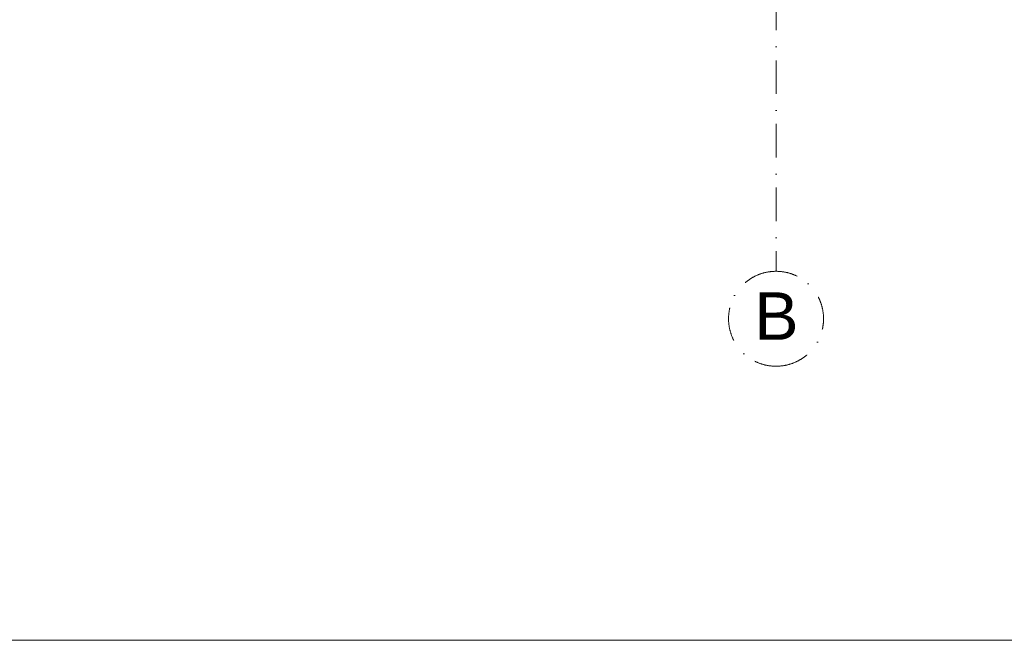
# Model space of a CAD drawing. Header units: millimetres. Extents: x -126680 to -83680, y 18016 to 39016.
# Tile 3 of 121: x -116012 to -110828, y 18016 to 21285. Entities that reach past the tile are written whole.
import ezdxf

# ---------------------------------------------------------------- set-up
doc = ezdxf.new("R2010")
doc.units = ezdxf.units.MM
doc.header["$MEASUREMENT"] = 0
doc.linetypes.add('Kropki i Kreski', pattern=[335.138881, 176.388884, -88.194442, 0, -70.555556])
for name, color, linetype, lineweight in [('Nowe_Osie_Nr_pióra__3', 7, 'Continuous', 13), ('Nowe_Osie_Nr_pióra__4', 8, 'Continuous', 13), ('Nowe_zagospodarowanie_Nr_pióra__21', 7, 'Continuous', 20)]:
    doc.layers.add(name, color=color, linetype=linetype, lineweight=lineweight)
doc.styles.add('STYL_AUTOMATYCZNY_1', font='arial.ttf')

msp = doc.modelspace()

# ---------------------------------------------------------------- linework, layer by layer
at = {"layer": 'Nowe_Osie_Nr_pióra__3', "color": 7, "linetype": 'Kropki i Kreski', "lineweight": 13}
msp.add_line((-112029.5, 21740.9), (-112029.5, 19959.3), dxfattribs=at)
at = {"layer": 'Nowe_Osie_Nr_pióra__4', "color": 8, "linetype": 'Kropki i Kreski', "lineweight": 13}
for start, end in [(90, 270), (270, 90)]:
    msp.add_arc((-112029.5, 19709.3), 250, start, end, dxfattribs=at)
at = {"layer": 'Nowe_zagospodarowanie_Nr_pióra__21', "color": 7, "linetype": 'Continuous', "lineweight": 20, "flags": 128}
msp.add_lwpolyline([(-126680, 39015.8), (-126680, 18015.8), (-83680, 18015.8), (-83680, 39015.8)], close=True, dxfattribs=at)

# ---------------------------------------------------------------- texts
at = {"layer": 'Nowe_Osie_Nr_pióra__4', "color": 8, "linetype": 'Continuous', "lineweight": 13, "insert": (-112143.8, 19723.5), "char_height": 250, "attachment_point": 4, "style": 'STYL_AUTOMATYCZNY_1'}
msp.add_mtext('\\A1;{\\pql;\\fArial|b0|i0|c238|p0;\\W1.000000;B}', dxfattribs=at)

doc.saveas('drawing.dxf')
